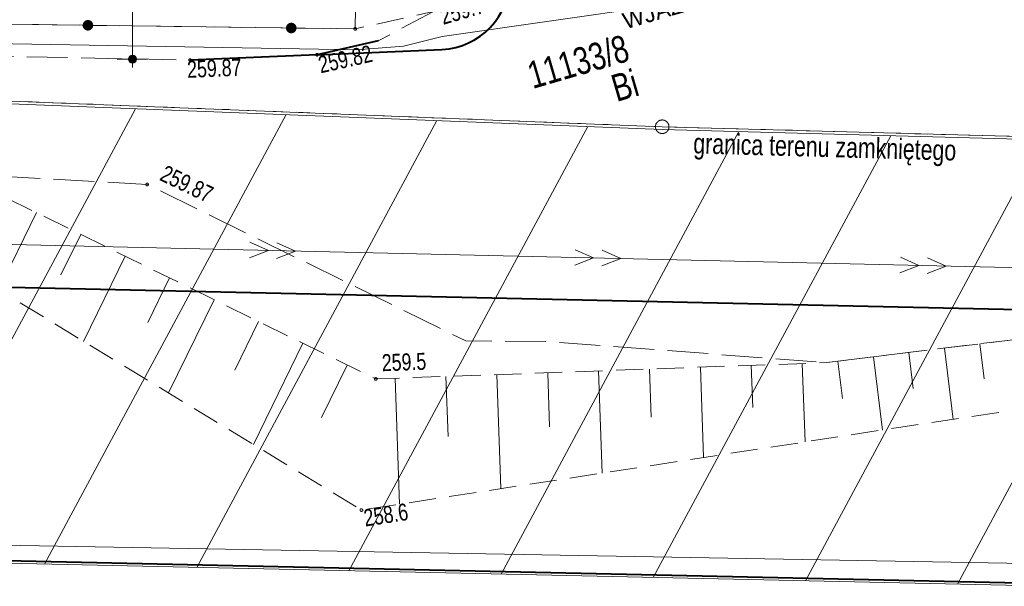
# Model space of a CAD drawing. Header units: millimetres. Extents: x -105537 to 923666, y -162842 to 175608.
# Tile 14 of 41: x 31858 to 68171, y -38074 to -17193. Entities that reach past the tile are written whole.
import ezdxf
from ezdxf.enums import TextEntityAlignment as Align
from ezdxf.xclip import XClip

# ---------------------------------------------------------------- set-up
doc = ezdxf.new("R2010")
doc.units = ezdxf.units.MM
doc.header["$MEASUREMENT"] = 0
doc.header["$XCLIPFRAME"] = 0
for name, pattern in [('1053', [2000, 1500, -500]), ('1086', [1500, 1000, -500]), ('2218', [1000, 500, -500]), ('3820', [1500, 1000, -500])]:
    doc.linetypes.add(name, pattern=pattern)
for name, color, linetype in [('A__!REF_RYSUNKI', 7, 'Continuous'), ('Nowe_199-Z Wymiary i opisy', 7, 'Continuous'), ('Nowe_A_WYM_SYTUACJA', 7, 'Continuous')]:
    doc.layers.add(name, color=color, linetype=linetype)
for name, color, linetype, lineweight in [('Nowe_01-PZT-WYPEŁNIENIA_Nr_pióra__18', 9, 'Continuous', 13), ('Nowe_03-PZT-LINIE RÓŻNE_Nr_pióra__202', 7, 'Continuous', 40), ('Nowe_199-Z Wymiary i opisy_Nr_pióra__1', 7, 'Continuous', 13), ('Nowe_199-Z Wymiary i opisy_Nr_pióra__46', 7, 'Continuous', 15), ('Nowe_A_WYM_SYTUACJA_Nr_pióra__1', 7, 'Continuous', 13), ('Nowe_A_WYM_SYTUACJA_Nr_pióra__45', 7, 'Continuous', 15), ('Nowe_A_WYM_SYTUACJA_Nr_pióra__85', 7, 'Continuous', 13), ('Wadowice Wałowa mdcp500_2_EGB_DzialkaEwidencyjna_Nr_pióra__3', 3, 'Continuous', 18), ('Wadowice Wałowa mdcp500_2_EGB_KonturUzytkuGruntowego_Nr_pióra__3', 3, 'Continuous', 18), ('Wadowice Wałowa mdcp500_2_EGB_PunktGraniczny_Nr_pióra__3', 3, 'Continuous', 18), ('Wadowice Wałowa mdcp500_2_GES_PrzewodElektroenergetyczny_Nr_pióra__1', 1, 'Continuous', 18), ('Wadowice Wałowa mdcp500_2_GES_UrzadzeniaTowarzyszczaceLin_Nr_pióra__7', 7, 'Continuous', 18), ('Wadowice Wałowa mdcp500_2_linie_mpzp_Nr_pióra__135', 135, 'Continuous', 18), ('Wadowice Wałowa mdcp500_2_OT_Komunikacja_Nr_pióra__7', 7, 'Continuous', 18), ('Wadowice Wałowa mdcp500_2_OT_Ogrodzenia_Nr_pióra__7', 7, 'Continuous', 18), ('Wadowice Wałowa mdcp500_2_OT_Rzedna_Nr_pióra__7', 7, 'Continuous', 18), ('Wadowice Wałowa mdcp500_2_OT_Skarpa_Nr_pióra__7', 7, 'Continuous', 18), ('Wadowice Wałowa mdcp500_2_OT_ZagospodarowanieTerenu_Nr_pióra__7', 7, 'Continuous', 18), ('Wadowice Wałowa mdcp500_2_zakres_pomiaru_Nr_pióra__6', 6, 'Continuous', 18)]:
    doc.layers.add(name, color=color, linetype=linetype, lineweight=lineweight)
doc.layers.add('PZT_MPZP_Nr_pióra__226', color=7, linetype='Continuous', lineweight=40, true_color=0x59c9ff)
doc.layers.add('Wadowice Wałowa mdcp500_2_teren_zamkniety_Nr_pióra__9', color=7, linetype='Continuous', lineweight=18, true_color=0xaaaaaa)
doc.styles.add('STYL_AUTOMATYCZNY_3', font='arial.ttf')
doc.styles.add('STYL_AUTOMATYCZNY_5', font='arial.ttf')
doc.styles.add('STYL_AUTOMATYCZNY_6', font='arial.ttf', dxfattribs={"width": 0.75})
doc.linetypes.add('Linia zabudowy - nieprzekraczalna I WSC', pattern='A,0,[2,PAB.6.2 PROJEKT ZAGOSPODAROWANIA TERENU1.Shx,S=23.809524,R=0,X=0,Y=0.361417],-3000,0', length=3000)
doc.dimstyles.new('STYL_AUTOMATYCZNY__1', dxfattribs={"dimtxt": 1000, "dimasz": 570, "dimexe": 0.18, "dimexo": 0.0625, "dimgap": 0, "dimtad": 1, "dimlfac": 0.001, "dimzin": 0, "dimdsep": 46, "dimtxsty": 'STYL_AUTOMATYCZNY_5', "dimblk": 'ARROWHEAD_11', "dimblk1": 'ARROWHEAD_11', "dimblk2": 'ARROWHEAD_11', "dimcen": 0.09, "dimse1": 1, "dimse2": 1, "dimclrd": 7, "dimclre": 7, "dimclrt": 7, "dimadec": 0, "dimazin": 0, "dimtfac": 1, "dimtdec": 4, "dimtmove": 0, "dimatfit": 3, "dimfxl": 1, "dimtolj": 1, "dimtzin": 0, "dimarcsym": 0})

# ---------------------------------------------------------------- blocks, each defined once
blk = doc.blocks.new('Symbol wejścia 27[16]_1', base_point=(54194, -16676))
at = {"layer": 'Nowe_199-Z Wymiary i opisy', "linetype": 'Continuous', "lineweight": 0, "true_color": 0x000000}
blk.add_hatch(color=18, dxfattribs=at).paths.add_polyline_path([(54194, -16676), (56498, -16005), (55011, -15189)])
at = {"layer": 'Nowe_199-Z Wymiary i opisy_Nr_pióra__1', "color": 7, "linetype": 'Continuous', "lineweight": 13}
for p, q in [((54194, -16676), (55011, -15189)), ((56498, -16005), (55011, -15189)), ((54194, -16676), (56498, -16005))]:
    blk.add_line(p, q, dxfattribs=at)
at = {"layer": 'Nowe_199-Z Wymiary i opisy_Nr_pióra__46', "color": 7, "lineweight": 15, "style": 'STYL_AUTOMATYCZNY_3'}
blk.add_attdef('txt', text='', height=600, rotation=16.2415, dxfattribs=at).set_placement((55505, -16856), align=Align.MIDDLE_CENTER)
blk = doc.blocks.new('*D83')
at = {"layer": 'Nowe_A_WYM_SYTUACJA_Nr_pióra__45', "linetype": 'Continuous', "lineweight": 15}
for points in [[(39365, 6908), (39376, 6850), (39409, 6802), (39457, 6769), (39515, 6758), (39572, 6769), (39621, 6802), (39653, 6850), (39665, 6908), (39653, 6965), (39621, 7014), (39572, 7046), (39515, 7058), (39457, 7046), (39409, 7014), (39376, 6965)], [(181743, -59771), (181754, -59829), (181787, -59877), (181835, -59910), (181893, -59921), (181950, -59910), (181999, -59877), (182031, -59829), (182043, -59771), (182031, -59714), (181999, -59665), (181950, -59633), (181893, -59621), (181835, -59633), (181787, -59665), (181754, -59714)]]:
    blk.add_hatch(color=7, dxfattribs=at).paths.add_polyline_path(points)
at = {"layer": 'Nowe_A_WYM_SYTUACJA_Nr_pióra__45', "color": 7, "linetype": 'Continuous', "lineweight": 15}
for centre in [(39515, 6908), (181893, -59771)]:
    blk.add_circle(centre, 150, dxfattribs=at)
at = {"layer": 'Nowe_A_WYM_SYTUACJA_Nr_pióra__85', "color": 7, "linetype": 'Continuous', "lineweight": 13}
for p, q in [((39578, 7044), (39753, 7417)), ((39243, 7035), (39379, 6971)), ((39276, 6398), (39451, 6772)), ((39651, 6844), (181757, -59708)), ((181956, -59635), (182131, -59262)), ((181654, -60281), (181829, -59907)), ((182029, -59835), (182164, -59899))]:
    blk.add_line(p, q, dxfattribs=at)
at = {"layer": 'Nowe_A_WYM_SYTUACJA_Nr_pióra__1', "color": 7, "lineweight": 13, "insert": (108889, -25361), "char_height": 1000, "attachment_point": 7, "rotation": 334.9052, "style": 'STYL_AUTOMATYCZNY_5'}
blk.add_mtext('\\A1;{\\pql;\\fArial|b1|i0|c238|p0;\\W1.000000;157,22}', dxfattribs=at)
blk = doc.blocks.new('ARROWHEAD_11')
at = {"color": 0, "linetype": 'Continuous', "lineweight": 0}
blk.add_line((0, 0), (-1, 0), dxfattribs=at)
at = {"color": 0, "linetype": 'Continuous', "lineweight": 0, "const_width": 0.25, "flags": 128}
blk.add_lwpolyline([(-0.125, 0, 1), (0.125, 0, 1)], format="xyb", close=True, dxfattribs=at)
blk = doc.blocks.new('Rysunek_3_2', base_point=(-5551989123, -7375062639))
at = {"layer": 'Wadowice Wałowa mdcp500_2_EGB_DzialkaEwidencyjna_Nr_pióra__3', "color": 3, "linetype": 'Continuous', "lineweight": 18, "flags": 128}
blk.add_lwpolyline([(211975, -29514), (208371, -27283), (194615, -27259), (185141, -4678), (183513, 20398), (181302, 20264), (171939, -24324), (72353, -21598), (55554, -21138), (-6866, -18678), (-45068, -17183), (-49613, -17103)], dxfattribs=at)
blk.add_lwpolyline([(72353, -21598), (72069, -13723), (26261, -15975), (-6905, -14680), (-6866, -18678), (55554, -21138)], close=True, dxfattribs=at)
at = {"layer": 'Wadowice Wałowa mdcp500_2_EGB_KonturUzytkuGruntowego_Nr_pióra__3', "color": 3, "linetype": '2218', "lineweight": 18, "flags": 128}
for points in [[(55554, -21138), (-6866, -18678)], [(72353, -21598), (55554, -21138)]]:
    blk.add_lwpolyline(points, dxfattribs=at)
at = {"layer": 'Wadowice Wałowa mdcp500_2_EGB_PunktGraniczny_Nr_pióra__3', "color": 3, "linetype": 'Continuous', "lineweight": 18}
blk.add_circle((55554, -21138), 250, dxfattribs=at)
at = {"layer": 'Wadowice Wałowa mdcp500_2_GES_PrzewodElektroenergetyczny_Nr_pióra__1', "color": 1, "linetype": 'Continuous', "lineweight": 18}
for p, q in [((41029, -25694), (40343, -25391)), ((42029, -25717), (41343, -25414)), ((41029, -25694), (40330, -25965)), ((42029, -25717), (41329, -25988)), ((53026, -25971), (52340, -25668)), ((54026, -25994), (53340, -25691)), ((53026, -25971), (52327, -26242)), ((54026, -25994), (53326, -26265)), ((65023, -26247), (64337, -25944)), ((66022, -26270), (65336, -25967)), ((65023, -26247), (64323, -26518)), ((66022, -26270), (65323, -26541))]:
    blk.add_line(p, q, dxfattribs=at)
at = {"layer": 'Wadowice Wałowa mdcp500_2_GES_PrzewodElektroenergetyczny_Nr_pióra__1', "color": 1, "linetype": 'Continuous', "lineweight": 18, "flags": 128}
for points in [[(75139, -8423), (73209, -8735), (72854, -8839), (72761, -9199), (72870, -10324), (73132, -13976), (72916, -14414), (72374, -14593), (71200, -14601), (67173, -14973), (47440, -17815), (46012, -18168), (44292, -18305), (28764, -18027), (28367, -18163), (28268, -18505), (28377, -24097), (28302, -24629), (27887, -25063), (26120, -25255), (25110, -25362), (23034, -25279)], [(163212, -28512), (23034, -25279)]]:
    blk.add_lwpolyline(points, dxfattribs=at)
at = {"layer": 'Wadowice Wałowa mdcp500_2_GES_UrzadzeniaTowarzyszczaceLin_Nr_pióra__7', "color": 7, "linetype": 'Continuous', "lineweight": 18, "flags": 128}
blk.add_lwpolyline([(26120, -25255), (27887, -25063), (28302, -24629), (28377, -24097), (28268, -18505), (28367, -18163), (28764, -18027), (44292, -18305), (46012, -18168), (47440, -17815), (67173, -14973), (71200, -14601), (72374, -14593), (72916, -14414), (73132, -13976), (72870, -10324), (72761, -9199), (72854, -8839), (73209, -8735)], dxfattribs=at)
at = {"layer": 'Wadowice Wałowa mdcp500_2_linie_mpzp_Nr_pióra__135', "color": 135, "linetype": 'Continuous', "lineweight": 18, "flags": 128}
blk.add_lwpolyline([(-36429, -17520), (-36210, -35636), (171459, -40206), (174429, -59217), (180140, -92623)], dxfattribs=at)
at = {"layer": 'Wadowice Wałowa mdcp500_2_OT_Komunikacja_Nr_pióra__7', "color": 7, "linetype": '1053', "lineweight": 18, "flags": 128}
for points in [[(71960, -13672), (57320, -8896), (57149, 6064), (56160, 6671), (56118, 9961), (51387, 11936), (44301, 15059), (44269, 15383), (44009, 15453), (43752, 15264), (43714, 12638), (43742, 6678), (47437, 5651), (49147, 4357), (50006, -5600), (50729, -7222), (51093, -10116), (50792, -12516), (50087, -14242), (48950, -15740), (47118, -16888), (45080, -17971), (42823, -18483), (38141, -18680), (22236, -18356), (13453, -18206)], [(13131, -22175), (23385, -22479), (29563, -22877), (36561, -23265), (48311, -29029), (51424, -29059), (61616, -29830), (70697, -28715), (82260, -25430), (88165, -22033), (96565, -22263), (99315, -20764), (118782, -21155), (145932, -21287), (162549, -20873), (166835, -22249), (168061, -22808), (165970, -15345), (165136, -15307), (165064, -16026), (145512, -15983), (132035, -15878), (123611, -15957), (119031, -16218), (99755, -15907), (90515, -15620), (72846, -15497), (71960, -13672)]]:
    blk.add_lwpolyline(points, dxfattribs=at)
at = {"layer": 'Wadowice Wałowa mdcp500_2_OT_Ogrodzenia_Nr_pióra__7', "color": 7, "linetype": 'Continuous', "lineweight": 18, "flags": 128}
blk.add_lwpolyline([(-45576, -10040), (-44910, -11648), (-41471, -14656), (-39494, -15653), (-37191, -16336), (-15106, -16600), (-6837, -16701), (4661, -16841), (22253, -17236), (44233, -17531), (44309, -12821)], dxfattribs=at)
at = {"layer": 'Wadowice Wałowa mdcp500_2_OT_Ogrodzenia_Nr_pióra__7', "color": 7, "linetype": 'Continuous', "lineweight": 18}
for centre, radius in [((34375, -17399), 175), ((34375, -17399), 158), ((34375, -17399), 140), ((34375, -17399), 122), ((34375, -17399), 105), ((34375, -17399), 87.5), ((34375, -17399), 70), ((34375, -17399), 52.5), ((34375, -17399), 35), ((41874, -17499), 175), ((41874, -17499), 158), ((41874, -17499), 140), ((41874, -17499), 122), ((41874, -17499), 105), ((41874, -17499), 87.5), ((41874, -17499), 70), ((41874, -17499), 52.5), ((41874, -17499), 35)]:
    blk.add_circle(centre, radius, dxfattribs=at)
at = {"layer": 'Wadowice Wałowa mdcp500_2_OT_Rzedna_Nr_pióra__7', "color": 7, "linetype": 'Continuous', "lineweight": 18}
for centre in [(44233, -17531), (42823, -18483), (38141, -18680), (36561, -23265), (44992, -30433), (44462, -35264)]:
    blk.add_circle(centre, 50, dxfattribs=at)
at = {"layer": 'Wadowice Wałowa mdcp500_2_OT_Skarpa_Nr_pióra__7', "color": 7, "linetype": '3820', "lineweight": 18, "flags": 128}
for points in [[(180951, -49717), (181005, -45504), (179460, -36267), (178916, -32291), (172816, -26225), (168159, -24217), (147257, -24046), (129930, -23886), (113248, -23434), (91467, -22925), (80746, -26705), (70697, -28715), (61616, -29830), (44992, -30433), (29563, -22877), (23385, -22479), (13131, -22175), (-10262, -21678), (-25279, -21938), (-45465, -28769)], [(-44754, -30769), (-35383, -27871), (-25154, -24724), (-5885, -25371), (11131, -25643), (20652, -25827), (29267, -26046), (44462, -35264), (64272, -32222), (80558, -29780), (90091, -26284), (99677, -26512), (117762, -27129), (138335, -27781), (156939, -28787), (168429, -29221), (171541, -31502), (173273, -38413), (173469, -42304)]]:
    blk.add_lwpolyline(points, dxfattribs=at)
at = {"layer": 'Wadowice Wałowa mdcp500_2_OT_Skarpa_Nr_pióra__7', "color": 7, "linetype": 'Continuous', "lineweight": 18, "flags": 128}
for points in [[(32472, -24302), (31080, -27146)], [(34111, -25104), (33378, -26600)], [(35749, -25907), (34212, -29046)], [(37387, -26709), (36583, -28353)], [(39026, -27512), (37344, -30946)], [(40664, -28314), (39787, -30105)], [(42303, -29116), (40476, -32846)], [(65961, -29297), (66283, -31921)], [(67270, -29136), (67429, -30430)], [(63342, -29618), (63673, -32314)], [(64651, -29457), (64814, -30787)], [(43941, -29919), (42992, -31858)], [(53208, -30135), (53345, -33900)], [(55085, -30067), (55150, -31840)], [(56962, -29999), (57083, -33326)], [(58839, -29930), (58896, -31485)], [(60717, -29862), (60822, -32752)], [(62032, -29779), (62200, -31147)], [(45700, -30408), (45868, -35048)], [(47577, -30339), (47657, -32550)], [(49454, -30271), (49607, -34474)], [(51331, -30203), (51403, -32195)]]:
    blk.add_lwpolyline(points, dxfattribs=at)
at = {"layer": 'Wadowice Wałowa mdcp500_2_OT_ZagospodarowanieTerenu_Nr_pióra__7', "color": 7, "linetype": '1086', "lineweight": 18, "flags": 128}
blk.add_lwpolyline([(47118, -16888), (47185, -11432), (46242, -11414), (46140, -8809), (43816, -8840), (43873, -13042), (1701, -13797), (-2300, -13900), (-2439, -15066), (-32750, -14240), (-41314, -14339), (-41471, -14656), (-39494, -15653), (-37191, -16336), (-15106, -16600), (-6837, -16701), (4661, -16841), (22253, -17236), (44233, -17531)], close=True, dxfattribs=at)
at = {"layer": 'Wadowice Wałowa mdcp500_2_teren_zamkniety_Nr_pióra__9', "color": 253, "linetype": 'Continuous', "lineweight": 18, "true_color": 0xaaaaaa, "flags": 128}
blk.add_lwpolyline([(-36212, -35736), (-35614, -17653), (-6869, -18778), (55550, -21238), (72350, -21698), (171906, -24423), (172155, -24600), (171556, -40308)], close=True, dxfattribs=at)
for points in [[(36128, -20473), (27167, -37130)], [(41688, -20692), (32778, -37254)], [(47248, -20911), (38390, -37377)], [(52808, -21130), (44001, -37501)], [(58386, -21316), (49613, -37624)], [(63981, -21469), (55224, -37748)], [(69577, -21622), (60836, -37871)], [(75172, -21775), (66447, -37995)]]:
    blk.add_lwpolyline(points, dxfattribs=at)
at = {"layer": 'Wadowice Wałowa mdcp500_2_zakres_pomiaru_Nr_pióra__6', "color": 6, "linetype": 'Continuous', "lineweight": 18, "flags": 128}
blk.add_lwpolyline([(-36180, 34746), (4114, 60748), (44966, 61815), (60249, 60296), (102129, 6512), (100199, -31350), (79246, -37422), (-27808, -35505), (-36756, -10950)], close=True, dxfattribs=at)
at = {"layer": 'Wadowice Wałowa mdcp500_2_EGB_DzialkaEwidencyjna_Nr_pióra__3', "color": 3, "linetype": 'Continuous', "lineweight": 18, "insert": (50639, -19274), "char_height": 1000, "attachment_point": 4, "rotation": 16.2415, "style": 'STYL_AUTOMATYCZNY_6'}
blk.add_mtext('\\A1;{\\pql;\\fArial|b0|i0|c238|p0;\\W0.750000;11133/8}', dxfattribs=at)
at = {"layer": 'Wadowice Wałowa mdcp500_2_EGB_KonturUzytkuGruntowego_Nr_pióra__3', "color": 3, "linetype": 'Continuous', "lineweight": 18, "insert": (53871, -20227), "char_height": 1000, "attachment_point": 7, "rotation": 16.2415, "style": 'STYL_AUTOMATYCZNY_6'}
blk.add_mtext('\\A1;{\\pql;\\fArial|b0|i0|c238|p0;\\W0.750000;Bi}', dxfattribs=at)
at = {"layer": 'Wadowice Wałowa mdcp500_2_OT_Rzedna_Nr_pióra__7', "color": 7, "linetype": 'Continuous', "lineweight": 18, "char_height": 625, "style": 'STYL_AUTOMATYCZNY_6'}
for s, insert, attachment_point, rotation in [('\\A1;{\\pql;\\fArial|b0|i0|c238|p0;\\W0.750000;259.75}', (47480, -17392), 7, 16.2415), ('\\A1;{\\pql;\\fArial|b0|i0|c238|p0;\\W0.750000;259.82}', (42960, -19180), 7, 12.7733), ('\\A1;{\\pql;\\fArial|b0|i0|c238|p0;\\W0.750000;259.87}', (38047, -19346), 7, 2.4128), ('\\A1;{\\pql;\\fArial|b0|i0|c238|p0;\\W0.750000;259.87}', (36980, -23099), 7, 334.385), ('\\A1;{\\pql;\\fArial|b0|i0|c238|p0;\\W0.750000;259.5}', (45201, -29524), 1, 2.08), ('\\A1;{\\pql;\\fArial|b0|i0|c238|p0;\\W0.750000;258.6}', (44506, -35255), 1, 8.73)]:
    blk.add_mtext(s, dxfattribs=dict(at, insert=insert, attachment_point=attachment_point, rotation=rotation))
at = {"layer": 'Wadowice Wałowa mdcp500_2_teren_zamkniety_Nr_pióra__9', "color": 253, "linetype": 'Continuous', "lineweight": 18, "true_color": 0xaaaaaa, "insert": (56688, -22345), "char_height": 750, "attachment_point": 7, "rotation": 358.4319, "style": 'STYL_AUTOMATYCZNY_6'}
blk.add_mtext('\\A1;{\\pql;\\fArial|b0|i0|c238|p0;\\W0.750000;granica terenu zamkniętego}', dxfattribs=at)
blk = doc.blocks.new('*D105')
at = {"layer": 'Nowe_A_WYM_SYTUACJA_Nr_pióra__45', "linetype": 'Continuous', "lineweight": 15}
for points in [[(35865, 150), (35876, 93), (35909, 44), (35957, 11), (36015, 0), (36072, 11), (36121, 44), (36153, 93), (36165, 150), (36153, 207), (36121, 256), (36072, 289), (36015, 300), (35957, 289), (35909, 256), (35876, 207)], [(35865, -18649), (35876, -18707), (35909, -18756), (35957, -18788), (36015, -18799), (36072, -18788), (36121, -18756), (36153, -18707), (36165, -18649), (36153, -18592), (36121, -18543), (36072, -18511), (36015, -18499), (35957, -18511), (35909, -18543), (35876, -18592)]]:
    blk.add_hatch(color=7, dxfattribs=at).paths.add_polyline_path(points)
at = {"layer": 'Nowe_A_WYM_SYTUACJA_Nr_pióra__45', "color": 7, "linetype": 'Continuous', "lineweight": 15}
for centre in [(36015, 150), (36015, -18649)]:
    blk.add_circle(centre, 150, dxfattribs=at)
at = {"layer": 'Nowe_A_WYM_SYTUACJA_Nr_pióra__85', "color": 7, "linetype": 'Continuous', "lineweight": 13}
for p, q in [((36015, 300), (36015, 450)), ((35865, 150), (35452, 150)), ((36015, -18499), (36015, 0)), ((36577, 150), (36165, 150)), ((35865, -18649), (35452, -18649)), ((36015, -18949), (36015, -18799)), ((36577, -18649), (36165, -18649))]:
    blk.add_line(p, q, dxfattribs=at)
at = {"layer": 'Nowe_A_WYM_SYTUACJA_Nr_pióra__1', "color": 7, "lineweight": 13, "insert": (35815, -10966), "char_height": 1000, "attachment_point": 7, "rotation": 90, "style": 'STYL_AUTOMATYCZNY_5'}
blk.add_mtext('\\A1;{\\pql;\\fArial|b1|i0|c238|p0;\\W1.000000;18,80}', dxfattribs=at)

msp = doc.modelspace()

# ---------------------------------------------------------------- hatches: boundary and pattern name
at = {"layer": 'Nowe_01-PZT-WYPEŁNIENIA_Nr_pióra__18', "linetype": 'Continuous', "lineweight": 13}
h = msp.add_hatch(dxfattribs=at)
h.set_pattern_fill('Siatka_50x50_0001', color=9, style=0, pattern_type=2)
h.set_pattern_definition([(0, (0, 0), (0, 500), []), (90, (0, 0), (-500, 0), [])])
h.paths.add_polyline_path([(-184.236, -18027.891), (4569.444, -18065.255), (7554.494, -18112.6, -0.500069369), (6389.114, -15934.551, -0.302155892), (7522.379, -15243.133), (26260.529, -15975.15), (44272.183, -15089.744), (72068.868, -13723.331), (57320.046, -8895.707), (57149.339, 6063.549), (56159.937, 6671.073), (56124.967, 9428.206), (51798.798, 10801.337), (48345.188, 13276.629), (44300.68, 15058.952), (44218.786, 15382.962), (44250.893, 16401.486), (43931.658, 16826.273), (43846.655, 30883.501), (13284.423, 30177.497), (13400.043, 19233.058), (13444.763, 15000), (36500, 15000), (36500, 0), (0, 0), (49.07, -14951.184), (276.737, -14960.078, -0.402677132), (1428.612, -16157.229, -0.373220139)])
h.paths.add_polyline_path([(43704.623, -2238.054), (43714.982, -821.629), (43815.663, -8840.491), (43873.089, -13042.11), (43736.422, -3838.389)], flags=0)

# ---------------------------------------------------------------- linework, layer by layer
at = {"layer": 'Nowe_03-PZT-LINIE RÓŻNE_Nr_pióra__202', "color": 7, "linetype": 'Continuous', "lineweight": 40}
msp.add_lwpolyline([(42822.91, -18482.967), (47431.235, -18288.788, 0.971297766), (47363.699, -13091.431)], format="xyb", dxfattribs=at)
msp.add_lwpolyline([(45079.877, -17971.305), (42822.91, -18482.967), (38141.245, -18680.235)], dxfattribs=at)
at = {"layer": 'PZT_MPZP_Nr_pióra__226', "color": 151, "linetype": 'Continuous', "lineweight": 40, "true_color": 0x59c9ff}
msp.add_lwpolyline([(-36429.18, -17520.246), (-36209.897, -35635.675), (171459.496, -40205.528), (174391.348, -58978.531), (180140.333, -92623.229)], dxfattribs=at)
at = {"layer": 'PZT_MPZP_Nr_pióra__226', "color": 151, "linetype": 'Linia zabudowy - nieprzekraczalna I WSC', "lineweight": 40, "true_color": 0x59c9ff}
msp.add_lwpolyline([(-25692.586, -25783.13), (161976.705, -29940.99), (164511.466, -22402.19)], dxfattribs=at)

# ---------------------------------------------------------------- block references
at = {"layer": 'A__!REF_RYSUNKI', "color": 7, "linetype": 'Continuous', "lineweight": 13}
ref = msp.add_blockref('Rysunek_3_2', (-5551989123.249, -7375062639.407), dxfattribs=at)
XClip(ref).set_block_clipping_path([(-61241.4531575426, -107607.1502755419), (18474.2309784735, -84385.0293576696), (39659.2429552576, -157107.8322890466), (251319.9927157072, -95448.5543467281), (195865.5394707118, 94912.5971797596), (119370.7429366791, 72628.7588867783), (110592.302622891, 102762.9304267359), (-104289.334739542, 40165.3698595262)])
at = {"layer": 'Nowe_199-Z Wymiary i opisy', "color": 7, "linetype": 'Continuous', "lineweight": 13}
msp.add_blockref('Symbol wejścia 27[16]_1', (54194.24, -16676.296), dxfattribs=at).add_auto_attribs({'txt': 'WJAZD'})

# ---------------------------------------------------------------- dimensions: what is measured, and where the dimension line sits
at = {"layer": 'Nowe_A_WYM_SYTUACJA', "color": 7, "linetype": 'Continuous', "lineweight": 13}
for base, p1, p2, angle, picture, middle, turn in [((181892.795, -59771.324), (36350, 150), (178697.338, -66594.492), 334.9051577, '*D83', (110962.915, -25780.164), 334.9051577), ((36014.8, 150), (36632.658, -18649.467), (36350, 150), 90, '*D105', (35314.8, -9290.598), 90)]:
    dim = msp.add_linear_dim(base=base, p1=p1, p2=p2, angle=angle, dimstyle='STYL_AUTOMATYCZNY__1', dxfattribs=at)
    dim.commit()
    dim.dimension.update_dxf_attribs({"geometry": picture, "text_midpoint": middle, "dimtype": 160, "text_rotation": turn})

doc.saveas('drawing.dxf')
